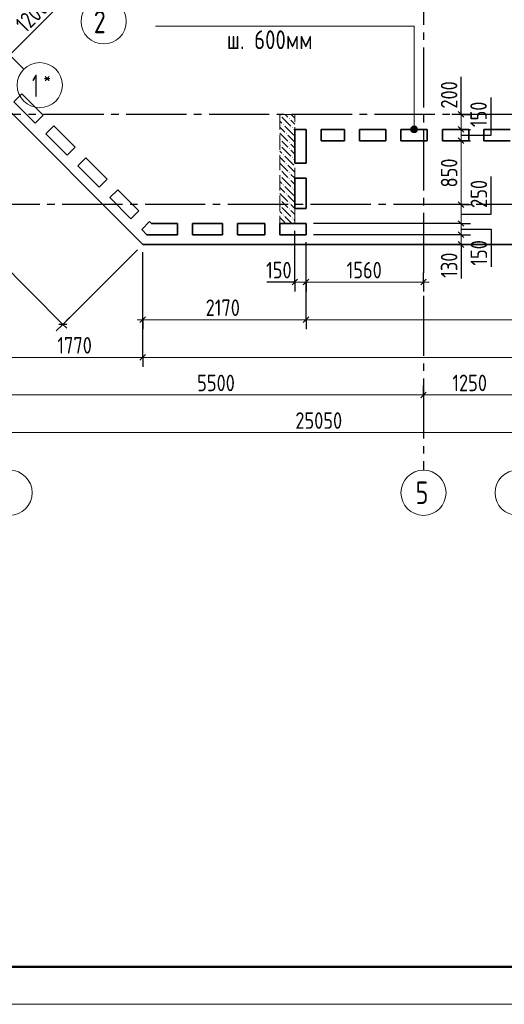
# Model space of a CAD drawing. Header units: millimetres. Extents: x 0 to 43617, y 0 to 59400.
# Tile 5 of 23: x 16458 to 22897, y 0 to 13089. Entities that reach past the tile are written whole.
import ezdxf

# ---------------------------------------------------------------- set-up
doc = ezdxf.new("R2010")
doc.units = ezdxf.units.MM
doc.linetypes.add('______2', pattern=[270, 200, -70])
doc.linetypes.add('______5', pattern=[1100, 800, -100, 100, -100])
for name, color, linetype, lineweight in [('Standard', 7, 'Continuous', 25), ('ЖБ Перекрытие верхний уровень', 7, 'Continuous', 35), ('ЖБ Пилон', 7, 'Continuous', 35), ('Оси', 40, '______5', 18), ('Примечания', 7, 'Continuous', 25), ('Размерная выноска', 7, 'Continuous', 13)]:
    doc.layers.add(name, color=color, linetype=linetype, lineweight=lineweight)
doc.styles.add('GOST 2.304-81', font='txt')
doc.styles.add('ISOCPEUR', font='txt')

msp = doc.modelspace()

# ---------------------------------------------------------------- hatches: boundary and pattern name
at = {"layer": 'ЖБ Пилон', "linetype": 'Continuous', "lineweight": 18, "transparency": 33554687}
for points in [[(19914, 11813), (19921, 11820), (19927, 11813), (19921, 11807)], [(19954, 11693), (19961, 11700), (19967, 11693), (19961, 11687)], [(20034, 11773), (20041, 11780), (20047, 11773), (20041, 11767)], [(20074, 11653), (20081, 11660), (20087, 11653), (20081, 11647)], [(19994, 11573), (20001, 11580), (20007, 11573), (20001, 11567)], [(19914, 11493), (19921, 11500), (19927, 11493), (19921, 11487)], [(19914, 11413), (19921, 11420), (19927, 11413), (19921, 11407)], [(20034, 11453), (20041, 11460), (20047, 11453), (20041, 11447)], [(19954, 11293), (19961, 11300), (19967, 11293), (19961, 11287)], [(20034, 11373), (20041, 11380), (20047, 11373), (20041, 11367)], [(20074, 11253), (20081, 11260), (20087, 11253), (20081, 11247)], [(19994, 11173), (20001, 11180), (20007, 11173), (20001, 11167)], [(19914, 11093), (19921, 11100), (19927, 11093), (19921, 11087)], [(19914, 11013), (19921, 11020), (19927, 11013), (19921, 11007)], [(20034, 11053), (20041, 11060), (20047, 11053), (20041, 11047)], [(19954, 10893), (19961, 10900), (19967, 10893), (19961, 10887)], [(20034, 10973), (20041, 10980), (20047, 10973), (20041, 10967)], [(19994, 10773), (20001, 10780), (20007, 10773), (20001, 10767)], [(20074, 10853), (20081, 10860), (20087, 10853), (20081, 10847)], [(19914, 10693), (19921, 10700), (19927, 10693), (19921, 10687)], [(19914, 10613), (19921, 10620), (19927, 10613), (19921, 10607)], [(20034, 10653), (20041, 10660), (20047, 10653), (20041, 10647)], [(19954, 10493), (19961, 10500), (19967, 10493), (19961, 10487)], [(20034, 10573), (20041, 10580), (20047, 10573), (20041, 10567)], [(20074, 10453), (20081, 10460), (20087, 10453), (20081, 10447)]]:
    msp.add_hatch(color=7, dxfattribs=at).paths.add_polyline_path(points, flags=16)
at = {"layer": 'Примечания', "linetype": 'Continuous', "lineweight": 13, "transparency": 33554687}
for points in [[(21738, 11653), (21660, 11653), (21654, 11630)], [(21738, 11653), (21654, 11630), (21744, 11630)], [(21721, 11669), (21677, 11669), (21660, 11653)], [(21721, 11669), (21660, 11653), (21738, 11653)], [(21677, 11669), (21721, 11669), (21699, 11675)], [(21744, 11630), (21654, 11630), (21660, 11607)], [(21744, 11630), (21660, 11607), (21738, 11607)], [(21738, 11607), (21660, 11607), (21677, 11591)], [(21738, 11607), (21677, 11591), (21721, 11591)], [(21721, 11591), (21677, 11591), (21699, 11585)]]:
    msp.add_hatch(color=7, dxfattribs=at).paths.add_polyline_path(points)

# ---------------------------------------------------------------- linework, layer by layer
at = {"layer": 'Standard', "color": 7, "linetype": 'Continuous', "lineweight": 13, "transparency": 33554687}
for p, q in [((16324, 12619), (17173, 13468)), ((17033, 9039), (14204, 11868)), ((22324, 11830), (22324, 11905)), ((22324, 11480), (22324, 10630)), ((22324, 10630), (22324, 10380)), ((22324, 10380), (22324, 10230)), ((22324, 10230), (22324, 10100)), ((22324, 10100), (22324, 10025)), ((20114, 9600), (20039, 9600)), ((20114, 9600), (20264, 9600)), ((20264, 9600), (21824, 9600)), ((21824, 9600), (21899, 9600)), ((17033, 9039), (17086, 8986)), ((18094, 9100), (18019, 9100)), ((18094, 9100), (20264, 9100)), ((20264, 9100), (26124, 9100)), ((16324, 8600), (18094, 8600)), ((18094, 8600), (33074, 8600)), ((16324, 8100), (21824, 8100)), ((21824, 8100), (23074, 8100)), ((32974, 7600), (7924, 7600))]:
    msp.add_line(p, q, dxfattribs=at)
at = {"layer": 'Standard', "color": 251, "linetype": 'Continuous', "lineweight": -3, "true_color": 0x656565, "transparency": 33554687}
for p, q in [((22324, 11830), (22199, 11830)), ((22324, 11830), (22449, 11830)), ((22324, 11830), (22324, 11830)), ((22324, 11630), (22199, 11630)), ((22324, 11630), (22449, 11630)), ((22324, 11630), (22324, 11630)), ((22324, 11480), (22199, 11480)), ((22324, 11480), (22449, 11480)), ((22324, 11480), (22324, 11480)), ((22324, 10630), (22199, 10630)), ((22324, 10630), (22449, 10630)), ((22324, 10630), (22324, 10630)), ((22324, 10380), (22199, 10380)), ((22324, 10380), (22449, 10380)), ((22324, 10230), (22199, 10230)), ((22324, 10230), (22449, 10230)), ((22324, 10100), (22199, 10100)), ((22324, 10100), (22449, 10100)), ((22324, 10100), (22324, 10100)), ((17033, 9039), (18023, 10029)), ((18094, 9100), (18094, 10000)), ((20114, 9600), (20114, 9725)), ((20264, 9600), (20264, 9725)), ((21824, 9600), (21824, 9725)), ((20114, 9600), (20114, 9475)), ((20264, 9600), (20264, 9475)), ((21824, 9600), (21824, 9475)), ((21824, 9600), (21824, 9600)), ((18094, 9100), (18094, 9225)), ((20264, 9100), (20264, 9225)), ((17033, 9039), (16945, 8951)), ((17033, 9039), (17121, 9128)), ((18094, 9100), (18094, 8975)), ((20264, 9100), (20264, 8975)), ((18094, 8600), (18094, 8725)), ((18094, 8600), (18094, 8475)), ((21824, 8100), (21824, 8225)), ((21824, 8100), (21824, 7975)), ((21824, 8100), (21824, 7648))]:
    msp.add_line(p, q, dxfattribs=at)
at = {"layer": 'Standard', "color": 7, "linetype": 'Continuous', "lineweight": 25, "transparency": 33554687}
for p, q in [((22286, 11868), (22361, 11792)), ((22286, 11668), (22361, 11592)), ((22286, 11517), (22361, 11442)), ((22286, 10668), (22361, 10592)), ((22286, 10417), (22361, 10342)), ((22286, 10268), (22361, 10192)), ((22286, 10138), (22361, 10062)), ((20077, 9562), (20151, 9638)), ((20226, 9562), (20302, 9638)), ((21786, 9562), (21861, 9638)), ((17086, 9039), (16980, 9039)), ((18056, 9062), (18131, 9138)), ((20226, 9062), (20302, 9138)), ((18056, 8562), (18131, 8638)), ((21786, 8062), (21861, 8138))]:
    msp.add_line(p, q, dxfattribs=at)
at = {"layer": 'Standard', "color": 7, "linetype": 'Continuous', "lineweight": 13, "transparency": 33554687}
msp.add_lwpolyline([(0, 0), (42000, 0), (42000, 59400), (0, 59400), (0, 0)], close=True, dxfattribs=at)
at = {"layer": 'Standard', "color": 7, "linetype": 'Continuous', "lineweight": 50, "transparency": 33554687}
msp.add_lwpolyline([(2000, 58900), (41500, 58900), (41500, 500), (2000, 500), (2000, 58900)], close=True, dxfattribs=at)
at = {"layer": 'Standard', "color": 7, "linetype": 'Continuous', "lineweight": 13, "transparency": 33554687}
for points in [[(22324, 11830), (22324, 11773), (22324, 11773), (22324, 11667), (22324, 11667), (22324, 11630)], [(22324, 11630), (22324, 11591), (22324, 11591), (22324, 11480)]]:
    msp.add_lwpolyline(points, dxfattribs=at)
at = {"layer": 'Standard', "color": 251, "linetype": 'Continuous', "lineweight": -3, "true_color": 0x656565, "transparency": 33554687}
for points in [[(22324, 10380), (22307, 10380), (22307, 10380), (20364, 10380)], [(20114, 9600), (20114, 9617), (20114, 9617), (20114, 10280)], [(22324, 10230), (22307, 10230), (22307, 10230), (20364, 10230)], [(20264, 9100), (20264, 9117), (20264, 9117), (20264, 9117), (20264, 9117), (20264, 9117), (20264, 9117), (20264, 10130)], [(20264, 9600), (20264, 9617), (20264, 9617), (20264, 10130)], [(18094, 8600), (18094, 8617), (18094, 8617), (18094, 10000)]]:
    msp.add_lwpolyline(points, dxfattribs=at)
at = {"layer": 'ЖБ Перекрытие верхний уровень', "color": 7, "linetype": 'Continuous', "lineweight": 35, "transparency": 33554687}
for p, q in [((15264, 12929), (18094, 10100)), ((16382, 11996), (16488, 12102)), ((16488, 12102), (16771, 11819)), ((16664, 11713), (16382, 11996)), ((16771, 11819), (16664, 11713)), ((16806, 11571), (16912, 11678)), ((16912, 11678), (17195, 11395)), ((17089, 11289), (16806, 11571)), ((20114, 11630), (20264, 11630)), ((20114, 11180), (20114, 11630)), ((20264, 11630), (20264, 11180)), ((20464, 11480), (20464, 11630)), ((20464, 11630), (20774, 11630)), ((20774, 11630), (20774, 11480)), ((20974, 11630), (21324, 11630)), ((20974, 11480), (20974, 11630)), ((21324, 11630), (21324, 11480)), ((21524, 11480), (21524, 11630)), ((21524, 11630), (21874, 11630)), ((21874, 11630), (21874, 11480)), ((22074, 11630), (22424, 11630)), ((22074, 11480), (22074, 11630)), ((22424, 11630), (22424, 11480)), ((22624, 11480), (22624, 11630)), ((22624, 11630), (22974, 11630)), ((17195, 11395), (17089, 11289)), ((20774, 11480), (20464, 11480)), ((21324, 11480), (20974, 11480)), ((21874, 11480), (21524, 11480)), ((22424, 11480), (22074, 11480)), ((22974, 11480), (22624, 11480)), ((17230, 11147), (17336, 11253)), ((17513, 10864), (17230, 11147)), ((17336, 11253), (17619, 10970)), ((20264, 11180), (20114, 11180)), ((17619, 10970), (17513, 10864)), ((20114, 10580), (20114, 10980)), ((20114, 10980), (20264, 10980)), ((20264, 10980), (20264, 10580)), ((17654, 10723), (17760, 10829)), ((17760, 10829), (18043, 10546)), ((17937, 10440), (17654, 10723)), ((18043, 10546), (17937, 10440)), ((20264, 10580), (20114, 10580)), ((18079, 10299), (18185, 10405)), ((18185, 10405), (18210, 10380)), ((18210, 10380), (18554, 10380)), ((18554, 10380), (18554, 10230)), ((18754, 10380), (19154, 10380)), ((18754, 10230), (18754, 10380)), ((19154, 10380), (19154, 10230)), ((19354, 10230), (19354, 10380)), ((19354, 10380), (19714, 10380)), ((19714, 10380), (19714, 10230)), ((19914, 10380), (20264, 10380)), ((19914, 10230), (19914, 10380)), ((20264, 10380), (20264, 10230)), ((18147, 10230), (18079, 10299)), ((18554, 10230), (18147, 10230)), ((19154, 10230), (18754, 10230)), ((19714, 10230), (19354, 10230)), ((20264, 10230), (19914, 10230)), ((18094, 10100), (33074, 10100))]:
    msp.add_line(p, q, dxfattribs=at)
at = {"layer": 'ЖБ Пилон', "color": 253, "linetype": '______2', "lineweight": 13, "true_color": 0xa0a0a0, "transparency": 33554687}
for p, q in [((19914, 11830), (19914, 10380)), ((20114, 11830), (19914, 11830)), ((20114, 10380), (20114, 11830)), ((19914, 10380), (20114, 10380))]:
    msp.add_line(p, q, dxfattribs=at)
at = {"layer": 'ЖБ Пилон', "color": 9, "linetype": 'Continuous', "lineweight": 18, "true_color": 0xc7c7c7, "transparency": 33554687}
for p, q in [((19941, 11793), (20061, 11673)), ((20021, 11793), (19984, 11830)), ((20064, 11830), (20114, 11780)), ((19914, 11740), (19941, 11713)), ((19914, 11660), (19981, 11593)), ((19981, 11673), (20101, 11553)), ((20061, 11753), (20114, 11700)), ((19914, 11580), (20021, 11473)), ((20114, 11460), (20021, 11553)), ((20114, 11620), (20101, 11633)), ((19981, 11433), (19941, 11473)), ((19941, 11393), (20061, 11273)), ((20021, 11393), (19981, 11433)), ((20061, 11433), (20114, 11380)), ((19914, 11340), (19941, 11313)), ((19914, 11260), (19981, 11193)), ((19981, 11273), (20101, 11153)), ((20061, 11353), (20114, 11300)), ((19914, 11180), (20021, 11073)), ((20114, 11060), (20021, 11153)), ((20114, 11220), (20101, 11233)), ((19981, 11033), (19941, 11073)), ((20021, 10993), (19981, 11033)), ((20061, 11033), (20114, 10980)), ((19914, 10940), (19941, 10913)), ((19941, 10993), (20061, 10873)), ((19981, 10873), (20101, 10753)), ((20061, 10953), (20114, 10900)), ((19914, 10860), (19981, 10793)), ((19914, 10780), (20021, 10673)), ((20114, 10660), (20021, 10753)), ((20114, 10820), (20101, 10833)), ((19981, 10633), (19941, 10673)), ((20021, 10593), (19981, 10633)), ((20061, 10633), (20114, 10580)), ((19914, 10540), (19941, 10513)), ((19941, 10593), (20061, 10473)), ((19981, 10473), (20074, 10380)), ((20061, 10553), (20114, 10500)), ((19914, 10460), (19981, 10393)), ((19914, 10380), (19914, 10380)), ((20114, 10420), (20101, 10433))]:
    msp.add_line(p, q, dxfattribs=at)
at = {"layer": 'Оси', "color": 8, "linetype": '______5', "lineweight": -3, "transparency": 33554687}
for p, q in [((21824, 57820), (21824, 7100)), ((16513, 12430), (7200, 21743)), ((34074, 11830), (4600, 11830)), ((33224, 10630), (4600, 10630))]:
    msp.add_line(p, q, dxfattribs=at)
at = {"layer": 'Оси', "color": 7, "linetype": 'Continuous', "lineweight": 13, "transparency": 33554687}
for centre in [(17574, 13066), (16725, 12218), (16324, 6800), (21824, 6800), (23074, 6800)]:
    msp.add_circle(centre, 300, dxfattribs=at)
at = {"layer": 'Примечания', "color": 7, "linetype": 'Continuous', "lineweight": 13, "transparency": 33554687}
for p, q in [((21699, 11675), (21699, 11675)), ((21654, 11630), (21654, 11630)), ((21699, 11585), (21699, 11585)), ((21744, 11630), (21744, 11630))]:
    msp.add_line(p, q, dxfattribs=at)
msp.add_lwpolyline([(18261, 13002), (21699, 13002), (21699, 11630)], dxfattribs=at)
msp.add_circle((21699, 11630), 45, dxfattribs=at)
at = {"layer": 'Размерная выноска', "color": 7, "linetype": 'Continuous', "lineweight": 25, "transparency": 33554687}
for p, q in [((22324, 11830), (22324, 12330)), ((22324, 10100), (22324, 9650)), ((20114, 9600), (19744, 9600))]:
    msp.add_line(p, q, dxfattribs=at)
for points in [[(22324, 11555), (22724, 11555), (22724, 12055)], [(22324, 10505), (22724, 10505), (22724, 11005)], [(22324, 10305), (22724, 10305), (22724, 9805)]]:
    msp.add_lwpolyline(points, dxfattribs=at)

# ---------------------------------------------------------------- texts
at = {"layer": 'Standard', "color": 7, "linetype": 'Continuous', "lineweight": 25, "transparency": 33554687, "char_height": 220, "attachment_point": 7, "style": 'GOST 2.304-81'}
for s, insert, width, rotation in [('1200', (16536, 12902), 625.73, 45), ('200', (22274, 11907), 531.97, 90), ('150', (22665, 11661), 469.51, 90), ('850', (22274, 10859), 516.4, 90), ('250', (22669, 10587), 516.4, 90), ('150', (22669, 9819), 469.51, 90), ('130', (22274, 9658), 469.51, 90)]:
    msp.add_mtext(s, dxfattribs=dict(at, insert=insert, width=width, rotation=rotation))
for s, insert, width in [('150', (19732, 9650), 469.51), ('1560', (20802, 9650), 610.17), ('2170', (18929, 9150), 625.74), ('1770', (16959, 8650), 625.73), ('5500', (18816, 8150), 641.48), ('1250', (22207, 8150), 610.16), ('25050', (20121, 7650), 782.13)]:
    msp.add_mtext(s, dxfattribs=dict(at, insert=insert, width=width))
at = {"layer": 'Standard', "color": 7, "linetype": 'Continuous', "lineweight": 13, "transparency": 33554687, "insert": (3000, 2842), "char_height": 250, "width": 14920.83, "attachment_point": 1, "line_spacing_factor": 0.903614}
msp.add_mtext('\\A1;{\\fGOST 2.304-81|i0|b0;\\H250.000000;\\W0.952381;\\C7;1. Общие указания см. листы КЖ6.2-1. Ведомость расхода стали см. лист КЖ6.2-15.}\\P{\\fGOST 2.304-81|i0|b0;\\H250.000000;\\W0.952381;\\C7;2. Спецификацию элементов, ведомость деталей см. листы КЖ6.2-14...15.}\\P{\\fGOST 2.304-81|i0|b0;\\H250.000000;\\W0.952381;\\C7;3. Сечения по плите перекрытия см. лист КЖ6.2-23. Детали плана см. лист КЖ6.2-22.}\\P{\\fGOST 2.304-81|i0|b0;\\H250.000000;\\W0.952381;\\C7;4. Проемы размерами до 300х300 - допускается выполнять по месту, методом алмазного бурения.}\\P', dxfattribs=at)
at = {"layer": 'Оси', "color": 7, "linetype": 'Continuous', "lineweight": 25, "transparency": 33554687, "attachment_point": 7, "style": 'ISOCPEUR'}
for s, insert, char_height, width in [('\\W0.78;2', (17442, 12909), 300, 326.41), ('\\W0.56;1', (16624, 12060), 300, 233.33), ('\\W0.80;*', (16774, 12235), 180, 215.9), ('\\W0.78;5', (21719, 6650), 300, 326.41)]:
    msp.add_mtext(s, dxfattribs=dict(at, insert=insert, char_height=char_height, width=width))
at = {"layer": 'Примечания', "color": 7, "linetype": 'Continuous', "lineweight": 25, "transparency": 33554687, "insert": (19211, 12697), "char_height": 250, "width": 1279.43, "attachment_point": 7, "style": 'GOST 2.304-81'}
msp.add_mtext('ш.\\~600мм', dxfattribs=at)

doc.saveas('drawing.dxf')
